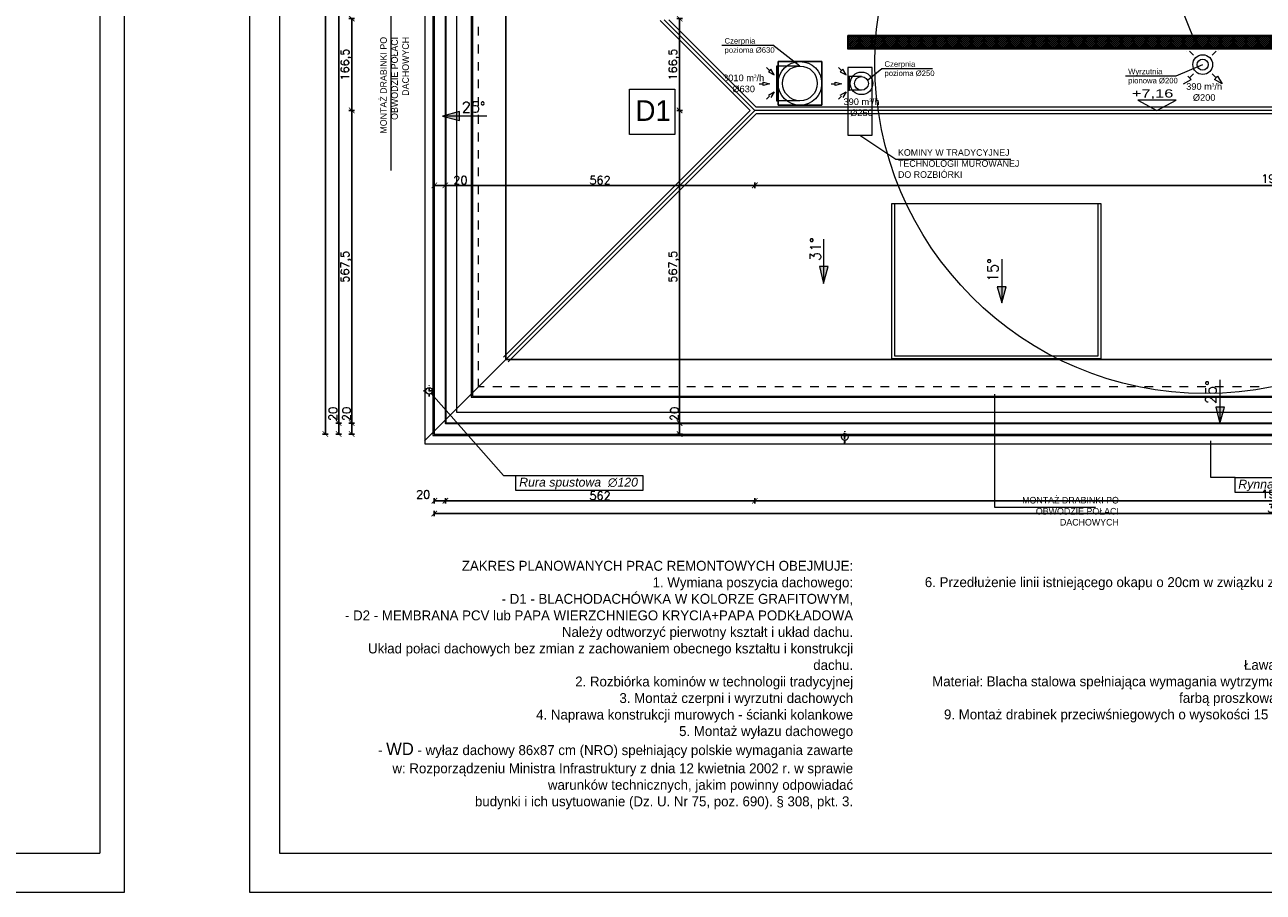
# Model space of a CAD drawing. Header units: millimetres. Extents: x -740 to 33545, y 5178 to 22494.
# Tile 99 of 256: x 12593 to 14840, y 5178 to 6753. Entities that reach past the tile are written whole.
import ezdxf
from ezdxf.lldxf.tags import DXFTag

# ---------------------------------------------------------------- set-up
doc = ezdxf.new("R2010")
doc.units = ezdxf.units.MM
doc.header["$MEASUREMENT"] = 0
for name, pattern in [('AUSGEZOGEN', [0]), ('CENTERX2', [101.6, 63.5, -12.7, 12.7, -12.7]), ('STRICHPUNKTX2', [2, 1, -0.5, 0, -0.5])]:
    doc.linetypes.add(name, pattern=pattern)
doc.layers.get('Defpoints').update_dxf_attribs({"color": 252})
doc.layers.add('_B___I__', color=252, linetype='AUSGEZOGEN')
doc.layers.add('_IS_EKO_Opis_Wentylacja', color=7, linetype='CENTERX2')
for name, color, linetype, lineweight in [('_IS_EKO_opis', 7, 'Continuous', 18), ('_IS_EKO_Wentylacja_Czerpnia', 72, 'Continuous', 20), ('_IS_EKO_Wentylacja_wyrzut', 16, 'Continuous', 20), ('A_l.przerywana', 252, 'ICAD_ISO03W100', 9), ('A_l.widokowa', 252, 'Continuous', 18), ('A_wymiarowanie', 252, 'Continuous', 9), ('k_wyburzenia widoczne', 252, 'PNEUMATIC2', 18), ('l. przerywana', 252, 'ICAD_ISO03W100', 9), ('l.przerywana', 252, 'ICAD_ISO03W100', 5), ('l.widokowa', 252, 'Continuous', 15), ('l.wypełnien', 252, 'Continuous', 5), ('linia opisowa', 252, 'Continuous', 9), ('Nowe_820-G Rysunki Obrazki_Nr_pióra__23', 252, 'Continuous', 15), ('wymiarowanie', 252, 'Continuous', 9)]:
    doc.layers.add(name, color=color, linetype=linetype, lineweight=lineweight)
doc.styles.add('Arial', font='arial.ttf')
doc.styles.add('Arial$001H0', font='SIMPLEX')
doc.styles.add('PROFILE', font='GOTHIC.TTF', dxfattribs={"width": 0.8})
doc.styles.add('styl1', font='arial.ttf', dxfattribs={"height": 15})
doc.styles.add('styl2', font='simplex.shx')
tags = doc.linetypes.add('ICAD_ISO03W100', pattern=[30, 12, -18]).pattern_tags.tags
tags[6:7] = [DXFTag(74, 4), DXFTag(75, 0), DXFTag(340, '0'), DXFTag(46, 1.0), DXFTag(50, 0.0), DXFTag(44, 0.0), DXFTag(45, 0.0)]
tags[4:5] = [DXFTag(74, 4), DXFTag(75, 0), DXFTag(340, '0'), DXFTag(46, 1.0), DXFTag(50, 0.0), DXFTag(44, 0.0), DXFTag(45, 0.0)]
doc.linetypes.add('PNEUMATIC2', pattern='A,0.5,-0.25,["//",Standard,S=0.2,R=0,X=-0.1,Y=-0.1],-0.25', length=1)
doc.dimstyles.new('Kopia I_1.100', dxfattribs={"dimtxt": 15, "dimasz": 10, "dimexe": 5, "dimexo": 1, "dimgap": 1.5, "dimtad": 1, "dimdec": 1, "dimrnd": 0.5, "dimtxsty": 'styl2', "dimblk": 'ARCHTICK', "dimcen": 5, "dimadec": 0, "dimazin": 0, "dimtfac": 1, "dimtdec": 1, "dimtmove": 0, "dimatfit": 3, "dimldrblk": 'ARCHTICK', "dimfxl": 0, "dimarcsym": 0})

# ---------------------------------------------------------------- blocks, each defined once
blk = doc.blocks.new('_ArchTick')
at = {"color": 0, "linetype": 'ByBlock', "const_width": 0.15}
blk.add_lwpolyline([(-0.5, -0.5), (0.5, 0.5)], dxfattribs=at)
blk = doc.blocks.new('*D1781')
at = {"layer": 'Defpoints', "color": 0}
for p in [(13336, 6497.7), (13356, 6497.7), (13356, 6461.2)]:
    blk.add_point(p, dxfattribs=at)
at = {"layer": 'wymiarowanie', "color": 0, "lineweight": -2}
for p, q in [((13336, 6471.2), (13336, 6456.2)), ((13336, 6461.2), (13356, 6461.2)), ((13356, 6471.2), (13356, 6456.2)), ((13356, 6461.2), (13395.7, 6461.2))]:
    blk.add_line(p, q, dxfattribs=at)
at = {"layer": 'wymiarowanie', "color": 0, "lineweight": -2, "xscale": 10, "yscale": 10, "zscale": 10, "rotation": 180}
blk.add_blockref('_ArchTick', (13336, 6461.2), dxfattribs=at)
at = {"layer": 'wymiarowanie', "color": 0, "lineweight": -2, "xscale": 10, "yscale": 10, "zscale": 10}
blk.add_blockref('_ArchTick', (13356, 6461.2), dxfattribs=at)
at = {"layer": 'wymiarowanie', "color": 0, "insert": (13383.3, 6470.6), "char_height": 15, "attachment_point": 5, "style": 'styl2'}
blk.add_mtext('20', dxfattribs=at)
blk = doc.blocks.new('*D1782')
at = {"layer": 'Defpoints', "color": 0}
for p in [(13917.8, 6597.2), (13356, 6497.7), (13917.8, 6461.2)]:
    blk.add_point(p, dxfattribs=at)
at = {"layer": 'wymiarowanie', "color": 0, "lineweight": -2}
for p, q in [((13356, 6466.2), (13356, 6456.2)), ((13356, 6461.2), (13917.8, 6461.2)), ((13917.8, 6466.2), (13917.8, 6456.2))]:
    blk.add_line(p, q, dxfattribs=at)
at = {"layer": 'wymiarowanie', "color": 0, "lineweight": -2, "xscale": 10, "yscale": 10, "zscale": 10, "rotation": 180}
blk.add_blockref('_ArchTick', (13356, 6461.2), dxfattribs=at)
at = {"layer": 'wymiarowanie', "color": 0, "lineweight": -2, "xscale": 10, "yscale": 10, "zscale": 10}
blk.add_blockref('_ArchTick', (13917.8, 6461.2), dxfattribs=at)
at = {"layer": 'wymiarowanie', "color": 0, "insert": (13636.9, 6470.6), "char_height": 15, "attachment_point": 5, "style": 'styl2'}
blk.add_mtext('562', dxfattribs=at)
blk = doc.blocks.new('*D1783')
at = {"layer": 'Defpoints', "color": 0}
for p in [(13917.8, 6597.2), (15827.5, 6597.2), (15827.5, 6461.2)]:
    blk.add_point(p, dxfattribs=at)
at = {"layer": 'wymiarowanie', "color": 0, "lineweight": -2}
for p, q in [((13917.8, 6466.2), (13917.8, 6456.2)), ((13917.8, 6461.2), (15827.5, 6461.2)), ((15827.5, 6466.2), (15827.5, 6456.2))]:
    blk.add_line(p, q, dxfattribs=at)
at = {"layer": 'wymiarowanie', "color": 0, "lineweight": -2, "xscale": 10, "yscale": 10, "zscale": 10, "rotation": 180}
blk.add_blockref('_ArchTick', (13917.8, 6461.2), dxfattribs=at)
at = {"layer": 'wymiarowanie', "color": 0, "lineweight": -2, "xscale": 10, "yscale": 10, "zscale": 10}
blk.add_blockref('_ArchTick', (15827.5, 6461.2), dxfattribs=at)
at = {"layer": 'wymiarowanie', "color": 0, "insert": (14872.6, 6471.3), "char_height": 15, "attachment_point": 5, "style": 'styl2'}
blk.add_mtext('1909,5', dxfattribs=at)
blk = doc.blocks.new('*D1788')
at = {"layer": 'Defpoints', "color": 0}
for p in [(13755.5, 6763.9), (13781.2, 6597.2), (13917.8, 6597.2)]:
    blk.add_point(p, dxfattribs=at)
at = {"layer": 'wymiarowanie', "color": 0, "lineweight": -2}
for p, q in [((13776.2, 6763.9), (13786.2, 6763.9)), ((13781.2, 6763.9), (13781.2, 6597.2)), ((13786.2, 6597.2), (13776.2, 6597.2))]:
    blk.add_line(p, q, dxfattribs=at)
at = {"layer": 'wymiarowanie', "color": 0, "lineweight": -2, "xscale": 10, "yscale": 10, "zscale": 10}
for p, rotation in [((13781.2, 6763.9), 90), ((13781.2, 6597.2), 270)]:
    blk.add_blockref('_ArchTick', p, dxfattribs=dict(at, rotation=rotation))
at = {"layer": 'wymiarowanie', "color": 0, "insert": (13771.2, 6680.5), "char_height": 15, "attachment_point": 5, "rotation": 90, "style": 'styl2'}
blk.add_mtext('166,5', dxfattribs=at)
blk = doc.blocks.new('*D1789')
at = {"layer": 'Defpoints', "color": 0}
for p in [(13917.8, 6597.2), (13781.2, 6029.8), (13808.4, 6029.8)]:
    blk.add_point(p, dxfattribs=at)
at = {"layer": 'wymiarowanie', "color": 0, "lineweight": -2}
for p, q in [((13786.2, 6597.2), (13776.2, 6597.2)), ((13781.2, 6597.2), (13781.2, 6029.8)), ((13786.2, 6029.8), (13776.2, 6029.8))]:
    blk.add_line(p, q, dxfattribs=at)
at = {"layer": 'wymiarowanie', "color": 0, "lineweight": -2, "xscale": 10, "yscale": 10, "zscale": 10}
for p, rotation in [((13781.2, 6597.2), 90), ((13781.2, 6029.8), 270)]:
    blk.add_blockref('_ArchTick', p, dxfattribs=dict(at, rotation=rotation))
at = {"layer": 'wymiarowanie', "color": 0, "insert": (13771.2, 6313.5), "char_height": 15, "attachment_point": 5, "rotation": 90, "style": 'styl2'}
blk.add_mtext('567,5', dxfattribs=at)
blk = doc.blocks.new('*D1790')
at = {"layer": 'Defpoints', "color": 0}
for p in [(13808.4, 6029.8), (13781.2, 6009.8), (13809.8, 6009.8)]:
    blk.add_point(p, dxfattribs=at)
at = {"layer": 'wymiarowanie', "color": 0, "lineweight": -2}
for p, q in [((13786.2, 6029.8), (13776.2, 6029.8)), ((13781.2, 6029.8), (13781.2, 6009.8)), ((13786.2, 6009.8), (13776.2, 6009.8))]:
    blk.add_line(p, q, dxfattribs=at)
at = {"layer": 'wymiarowanie', "color": 0, "lineweight": -2, "xscale": 10, "yscale": 10, "zscale": 10}
for p, rotation in [((13781.2, 6029.8), 90), ((13781.2, 6009.8), 270)]:
    blk.add_blockref('_ArchTick', p, dxfattribs=dict(at, rotation=rotation))
at = {"layer": 'wymiarowanie', "color": 0, "insert": (13771.8, 6046.3), "char_height": 15, "attachment_point": 5, "rotation": 90, "style": 'styl2'}
blk.add_mtext('20', dxfattribs=at)
blk = doc.blocks.new('*D1819')
at = {"layer": 'Defpoints', "color": 0}
for p in [(13336, 6143.1), (13356, 6143.1), (13356, 5888.7)]:
    blk.add_point(p, dxfattribs=at)
at = {"layer": 'wymiarowanie', "color": 0, "lineweight": -2}
for p, q in [((13336, 5893.7), (13336, 5883.7)), ((13356, 5893.7), (13356, 5883.7)), ((13336, 5888.7), (13356, 5888.7))]:
    blk.add_line(p, q, dxfattribs=at)
at = {"layer": 'wymiarowanie', "color": 0, "lineweight": -2, "xscale": 10, "yscale": 10, "zscale": 10, "rotation": 180}
blk.add_blockref('_ArchTick', (13336, 5888.7), dxfattribs=at)
at = {"layer": 'wymiarowanie', "color": 0, "lineweight": -2, "xscale": 10, "yscale": 10, "zscale": 10}
blk.add_blockref('_ArchTick', (13356, 5888.7), dxfattribs=at)
at = {"layer": 'wymiarowanie', "color": 0, "insert": (13315.8, 5900.2), "char_height": 15, "attachment_point": 5, "style": 'styl2'}
blk.add_mtext('20', dxfattribs=at)
blk = doc.blocks.new('*D1820')
at = {"layer": 'Defpoints', "color": 0}
for p in [(13917.8, 6634.2), (13356, 6143.1), (13917.8, 5888.7)]:
    blk.add_point(p, dxfattribs=at)
at = {"layer": 'wymiarowanie', "color": 0, "lineweight": -2}
for p, q in [((13356, 5893.7), (13356, 5883.7)), ((13917.8, 5893.7), (13917.8, 5883.7)), ((13356, 5888.7), (13917.8, 5888.7))]:
    blk.add_line(p, q, dxfattribs=at)
at = {"layer": 'wymiarowanie', "color": 0, "lineweight": -2, "xscale": 10, "yscale": 10, "zscale": 10, "rotation": 180}
blk.add_blockref('_ArchTick', (13356, 5888.7), dxfattribs=at)
at = {"layer": 'wymiarowanie', "color": 0, "lineweight": -2, "xscale": 10, "yscale": 10, "zscale": 10}
blk.add_blockref('_ArchTick', (13917.8, 5888.7), dxfattribs=at)
at = {"layer": 'wymiarowanie', "color": 0, "insert": (13636.9, 5898), "char_height": 15, "attachment_point": 5, "style": 'styl2'}
blk.add_mtext('562', dxfattribs=at)
blk = doc.blocks.new('*D1822')
at = {"layer": 'Defpoints', "color": 0}
for p in [(13336, 5893.7), (16411.2, 5893.7), (16411.2, 5865.6)]:
    blk.add_point(p, dxfattribs=at)
at = {"layer": 'wymiarowanie', "color": 0, "lineweight": -2}
for p, q in [((13336, 5870.6), (13336, 5860.6)), ((16411.2, 5870.6), (16411.2, 5860.6)), ((13336, 5865.6), (16411.2, 5865.6))]:
    blk.add_line(p, q, dxfattribs=at)
at = {"layer": 'wymiarowanie', "color": 0, "lineweight": -2, "xscale": 10, "yscale": 10, "zscale": 10, "rotation": 180}
blk.add_blockref('_ArchTick', (13336, 5865.6), dxfattribs=at)
at = {"layer": 'wymiarowanie', "color": 0, "lineweight": -2, "xscale": 10, "yscale": 10, "zscale": 10}
blk.add_blockref('_ArchTick', (16411.2, 5865.6), dxfattribs=at)
at = {"layer": 'wymiarowanie', "color": 0, "insert": (14873.6, 5874.9), "char_height": 15, "attachment_point": 5, "style": 'styl2'}
blk.add_mtext('3075', dxfattribs=at)
blk = doc.blocks.new('*D1826')
at = {"layer": 'Defpoints', "color": 0}
for p in [(13160.3, 6763.9), (13186.1, 6597.2), (13917.8, 6597.2)]:
    blk.add_point(p, dxfattribs=at)
at = {"layer": 'wymiarowanie', "color": 0, "lineweight": -2}
for p, q in [((13181.1, 6763.9), (13191.1, 6763.9)), ((13186.1, 6763.9), (13186.1, 6597.2)), ((13191.1, 6597.2), (13181.1, 6597.2))]:
    blk.add_line(p, q, dxfattribs=at)
at = {"layer": 'wymiarowanie', "color": 0, "lineweight": -2, "xscale": 10, "yscale": 10, "zscale": 10}
for p, rotation in [((13186.1, 6763.9), 90), ((13186.1, 6597.2), 270)]:
    blk.add_blockref('_ArchTick', p, dxfattribs=dict(at, rotation=rotation))
at = {"layer": 'wymiarowanie', "color": 0, "insert": (13176, 6680.5), "char_height": 15, "attachment_point": 5, "rotation": 90, "style": 'styl2'}
blk.add_mtext('166,5', dxfattribs=at)
blk = doc.blocks.new('*D1827')
at = {"layer": 'Defpoints', "color": 0}
for p in [(13917.8, 6597.2), (13186.1, 6029.8), (13213.2, 6029.8)]:
    blk.add_point(p, dxfattribs=at)
at = {"layer": 'wymiarowanie', "color": 0, "lineweight": -2}
for p, q in [((13191.1, 6597.2), (13181.1, 6597.2)), ((13186.1, 6597.2), (13186.1, 6029.8)), ((13191.1, 6029.8), (13181.1, 6029.8))]:
    blk.add_line(p, q, dxfattribs=at)
at = {"layer": 'wymiarowanie', "color": 0, "lineweight": -2, "xscale": 10, "yscale": 10, "zscale": 10}
for p, rotation in [((13186.1, 6597.2), 90), ((13186.1, 6029.8), 270)]:
    blk.add_blockref('_ArchTick', p, dxfattribs=dict(at, rotation=rotation))
at = {"layer": 'wymiarowanie', "color": 0, "insert": (13176, 6313.5), "char_height": 15, "attachment_point": 5, "rotation": 90, "style": 'styl2'}
blk.add_mtext('567,5', dxfattribs=at)
blk = doc.blocks.new('*D1828')
at = {"layer": 'Defpoints', "color": 0}
for p in [(13213.2, 6029.8), (13186.1, 6009.8), (13214.7, 6009.8)]:
    blk.add_point(p, dxfattribs=at)
at = {"layer": 'wymiarowanie', "color": 0, "lineweight": -2}
for p, q in [((13191.1, 6029.8), (13181.1, 6029.8)), ((13186.1, 6029.8), (13186.1, 6009.8)), ((13191.1, 6009.8), (13181.1, 6009.8))]:
    blk.add_line(p, q, dxfattribs=at)
at = {"layer": 'wymiarowanie', "color": 0, "lineweight": -2, "xscale": 10, "yscale": 10, "zscale": 10}
for p, rotation in [((13186.1, 6029.8), 90), ((13186.1, 6009.8), 270)]:
    blk.add_blockref('_ArchTick', p, dxfattribs=dict(at, rotation=rotation))
at = {"layer": 'wymiarowanie', "color": 0, "insert": (13176.7, 6046.3), "char_height": 15, "attachment_point": 5, "rotation": 90, "style": 'styl2'}
blk.add_mtext('20', dxfattribs=at)
blk = doc.blocks.new('*D1829')
at = {"layer": 'Defpoints', "color": 0}
for p in [(13162.5, 6029.8), (13186.1, 6029.8), (13186.1, 6009.8)]:
    blk.add_point(p, dxfattribs=at)
at = {"layer": 'wymiarowanie', "color": 0, "lineweight": -2}
for p, q in [((13167.5, 6029.8), (13157.5, 6029.8)), ((13162.5, 6009.8), (13162.5, 6029.8)), ((13167.5, 6009.8), (13157.5, 6009.8))]:
    blk.add_line(p, q, dxfattribs=at)
at = {"layer": 'wymiarowanie', "color": 0, "lineweight": -2, "xscale": 10, "yscale": 10, "zscale": 10}
for p, rotation in [((13162.5, 6029.8), 90), ((13162.5, 6009.8), 270)]:
    blk.add_blockref('_ArchTick', p, dxfattribs=dict(at, rotation=rotation))
at = {"layer": 'wymiarowanie', "color": 0, "insert": (13152.1, 6046.5), "char_height": 15, "attachment_point": 5, "rotation": 90, "style": 'styl2'}
blk.add_mtext('20', dxfattribs=at)
blk = doc.blocks.new('*D1830')
at = {"layer": 'Defpoints', "color": 0}
for p in [(13162.5, 7698.9), (13193.9, 7698.9), (13186.1, 6029.8)]:
    blk.add_point(p, dxfattribs=at)
at = {"layer": 'wymiarowanie', "color": 0, "lineweight": -2}
for p, q in [((13167.5, 7698.9), (13157.5, 7698.9)), ((13162.5, 6029.8), (13162.5, 7698.9)), ((13167.5, 6029.8), (13157.5, 6029.8))]:
    blk.add_line(p, q, dxfattribs=at)
at = {"layer": 'wymiarowanie', "color": 0, "lineweight": -2, "xscale": 10, "yscale": 10, "zscale": 10}
for p, rotation in [((13162.5, 7698.9), 90), ((13162.5, 6029.8), 270)]:
    blk.add_blockref('_ArchTick', p, dxfattribs=dict(at, rotation=rotation))
at = {"layer": 'wymiarowanie', "color": 0, "insert": (13153.1, 6864.4), "char_height": 15, "attachment_point": 5, "rotation": 90, "style": 'styl2'}
blk.add_mtext('1669', dxfattribs=at)
blk = doc.blocks.new('*D1832')
at = {"layer": 'Defpoints', "color": 0}
for p in [(13167.5, 7718.9), (13138.3, 6009.8), (13167.5, 6009.8)]:
    blk.add_point(p, dxfattribs=at)
at = {"layer": 'wymiarowanie', "color": 0, "lineweight": -2}
for p, q in [((13143.3, 7718.9), (13133.3, 7718.9)), ((13138.3, 7718.9), (13138.3, 6009.8)), ((13143.3, 6009.8), (13133.3, 6009.8))]:
    blk.add_line(p, q, dxfattribs=at)
at = {"layer": 'wymiarowanie', "color": 0, "lineweight": -2, "xscale": 10, "yscale": 10, "zscale": 10}
for p, rotation in [((13138.3, 7718.9), 90), ((13138.3, 6009.8), 270)]:
    blk.add_blockref('_ArchTick', p, dxfattribs=dict(at, rotation=rotation))
at = {"layer": 'wymiarowanie', "color": 0, "insert": (13128.9, 6864.4), "char_height": 15, "attachment_point": 5, "rotation": 90, "style": 'styl2'}
blk.add_mtext('1709', dxfattribs=at)
blk = doc.blocks.new('*D1850')
at = {"layer": 'Defpoints', "color": 0}
for p in [(13917.8, 6634.2), (15827.5, 6634.2), (15827.5, 5888.7)]:
    blk.add_point(p, dxfattribs=at)
at = {"layer": 'wymiarowanie', "color": 0, "lineweight": -2}
for p, q in [((13917.8, 5893.7), (13917.8, 5883.7)), ((15827.5, 5893.7), (15827.5, 5883.7)), ((13917.8, 5888.7), (15827.5, 5888.7))]:
    blk.add_line(p, q, dxfattribs=at)
at = {"layer": 'wymiarowanie', "color": 0, "lineweight": -2, "xscale": 10, "yscale": 10, "zscale": 10, "rotation": 180}
blk.add_blockref('_ArchTick', (13917.8, 5888.7), dxfattribs=at)
at = {"layer": 'wymiarowanie', "color": 0, "lineweight": -2, "xscale": 10, "yscale": 10, "zscale": 10}
blk.add_blockref('_ArchTick', (15827.5, 5888.7), dxfattribs=at)
at = {"layer": 'wymiarowanie', "color": 0, "insert": (14872.6, 5898.7), "char_height": 15, "attachment_point": 5, "style": 'styl2'}
blk.add_mtext('1909,5', dxfattribs=at)

msp = doc.modelspace()

# ---------------------------------------------------------------- hatches: boundary and pattern name
at = {"layer": 'l.widokowa'}
for points in [[(13351.11, 6586.69), (13381.54, 6579.08), (13381.54, 6595.14)], [(14042.55, 6283.23), (14051, 6313.66), (14034.94, 6313.66)], [(14366.29, 6247.73), (14373.9, 6277.31), (14357.84, 6277.31)], [(14761.89, 6028.8), (14770.34, 6058.38), (14754.28, 6058.38)]]:
    msp.add_hatch(color=256, dxfattribs=at).paths.add_polyline_path(points)
at = {"layer": 'l.wypełnien'}
h = msp.add_hatch(dxfattribs=at)
h.set_pattern_fill('ANSI37', color=256, scale=20, style=0)
h.set_pattern_definition([(45, (-133.7189, 32.6354), (-1.76776695, 1.76776695), []), (135, (-133.7189, 32.6354), (-1.76776695, -1.76776695), [])])
h.paths.add_polyline_path([(14088.51, 6731.44), (15900.33, 6731.44), (15900.33, 6710.44), (14088.51, 6710.44)])

# ---------------------------------------------------------------- linework, layer by layer
for p, q in [((13960.16, 6685.85), (14039.16, 6685.85)), ((13960.16, 6685.85), (13960.16, 6606.85)), ((14039.16, 6606.85), (14039.16, 6685.85)), ((14039.16, 6606.85), (13960.16, 6606.85))]:
    msp.add_line(p, q)
at = {"layer": '_B___I__', "linetype": 'STRICHPUNKTX2', "ltscale": 5}
for p, q in [((13326.59, 6077.71), (13326.59, 6098.71)), ((13316.09, 6088.21), (13337.09, 6088.21)), ((14080.9, 5993.98), (14080.9, 6014.98))]:
    msp.add_line(p, q, dxfattribs=at)
at = {"layer": '_B___I__', "color": 252, "linetype": 'STRICHPUNKTX2', "ltscale": 5}
msp.add_line((14080.75, 5991.31), (14080.75, 6012.31), dxfattribs=at)
at = {"layer": '_IS_EKO_opis', "ltscale": 10}
for p in [(13857.97, 6715.71), (13999.66, 6677.85)]:
    msp.add_line(p, (13950.12, 6715.71), dxfattribs=at)
at = {"layer": '_IS_EKO_Wentylacja_Czerpnia', "ltscale": 10}
for p, q in [((13999.66, 6677.85), (13959.16, 6677.85)), ((13999.66, 6614.85), (13959.16, 6614.85))]:
    msp.add_line(p, q, dxfattribs=at)
at = {"layer": '_IS_EKO_Wentylacja_Czerpnia'}
for p, q in [((13939.18, 6675.01), (13944.5, 6669.68)), ((13946.68, 6671.86), (13942.32, 6667.5)), ((13942.32, 6667.5), (13952.65, 6661.54)), ((13942.32, 6667.5), (13952.65, 6661.54)), ((13952.65, 6661.54), (13946.68, 6671.86)), ((13952.65, 6661.54), (13946.68, 6671.86)), ((13952.65, 6661.54), (13946.68, 6671.86)), ((13925.51, 6645.68), (13933.05, 6645.68)), ((13933.05, 6648.76), (13944.56, 6645.68)), ((13933.05, 6642.59), (13933.05, 6648.76)), ((13933.05, 6642.59), (13933.05, 6648.76)), ((13933.05, 6642.59), (13933.05, 6648.76)), ((13933.05, 6648.76), (13944.56, 6645.68)), ((13944.56, 6645.68), (13933.05, 6642.59)), ((13944.56, 6645.68), (13933.05, 6642.59)), ((13944.56, 6645.68), (13933.05, 6642.59)), ((14056.11, 6645.68), (14063.65, 6645.68)), ((13939.18, 6617.68), (13944.5, 6623)), ((13942.32, 6625.19), (13952.65, 6631.15)), ((13952.65, 6631.15), (13946.68, 6620.82)), ((13952.65, 6631.15), (13946.68, 6620.82))]:
    msp.add_line(p, q, dxfattribs=at)
at = {"layer": '_IS_EKO_Wentylacja_Czerpnia', "ltscale": 10}
msp.add_lwpolyline([(13959.16, 6614.85), (13959.16, 6677.85), (13957, 6677.85), (13957, 6614.85)], close=True, dxfattribs=at)
at = {"layer": '_IS_EKO_Wentylacja_Czerpnia', "const_width": 0.0148}
msp.add_lwpolyline([(13952.65, 6631.15), (13946.68, 6620.82), (13942.32, 6625.19)], close=True, dxfattribs=at)
at = {"layer": '_IS_EKO_Wentylacja_Czerpnia', "ltscale": 10}
for radius in [39.5, 31.5]:
    msp.add_circle((13999.66, 6646.35), radius, dxfattribs=at)
at = {"layer": '_IS_EKO_Wentylacja_wyrzut', "linetype": 'Continuous', "ltscale": 10}
msp.add_circle((14735.6, 6683.25), 600, dxfattribs=at)
at = {"layer": 'A_l.przerywana'}
for p, q in [((13917.79, 6597.17), (13753.29, 6761.66)), ((13466.07, 6145.45), (13917.79, 6597.17)), ((15827.46, 6597.17), (13917.79, 6597.17))]:
    msp.add_line(p, q, dxfattribs=at)
at = {"layer": 'A_l.przerywana', "lineweight": 35}
msp.add_lwpolyline([(13356.02, 7698.92), (13356.02, 6029.8), (16391.16, 6029.8), (16391.16, 7704.71), (15595.09, 7704.71), (15595.09, 7164.54), (14152.1, 7164.54), (14152.1, 7698.92)], close=True, dxfattribs=at)
at = {"layer": 'A_l.przerywana', "ltscale": 0.5}
msp.add_lwpolyline([(14171, 6151.72), (14541.2, 6151.72), (14541.2, 6427.77), (14171, 6427.77)], close=True, dxfattribs=at)
at = {"layer": 'A_l.widokowa'}
for p, q in [((14713.68, 6697.4), (14706.58, 6704.5)), ((14747.71, 6697.4), (14754.81, 6704.5)), ((14682.67, 6660.24), (14730.7, 6680.38)), ((14069.78, 6675.01), (14075.1, 6669.68)), ((14077.29, 6671.86), (14072.92, 6667.5)), ((14072.92, 6667.5), (14083.25, 6661.54)), ((14072.92, 6667.5), (14083.25, 6661.54)), ((14083.25, 6661.54), (14077.29, 6671.86)), ((14083.25, 6661.54), (14077.29, 6671.86)), ((14083.25, 6661.54), (14077.29, 6671.86)), ((14111.26, 6658.85), (14089.76, 6658.85)), ((14122.19, 6652.4), (14148.26, 6673.59)), ((14148.26, 6673.59), (14240.4, 6673.59)), ((14590.52, 6660.24), (14682.67, 6660.24)), ((14709.49, 6653.36), (14703.67, 6659.18)), ((14709.49, 6653.36), (14703.67, 6659.18)), ((14713.68, 6663.37), (14706.58, 6656.27)), ((14747.71, 6663.37), (14754.81, 6656.27)), ((14751.9, 6653.36), (14757.72, 6659.18)), ((14751.9, 6653.36), (14757.72, 6659.18)), ((14757.72, 6659.18), (14765.67, 6645.41)), ((14063.65, 6648.76), (14075.16, 6645.68)), ((14063.65, 6642.59), (14063.65, 6648.76)), ((14063.65, 6642.59), (14063.65, 6648.76)), ((14063.65, 6642.59), (14063.65, 6648.76)), ((14063.65, 6648.76), (14075.16, 6645.68)), ((14075.16, 6645.68), (14063.65, 6642.59)), ((14075.16, 6645.68), (14063.65, 6642.59)), ((14075.16, 6645.68), (14063.65, 6642.59)), ((14111.26, 6633.85), (14089.76, 6633.85)), ((14695.72, 6645.41), (14709.49, 6653.36)), ((14695.72, 6645.41), (14709.49, 6653.36)), ((14765.67, 6645.41), (14751.9, 6653.36)), ((14765.67, 6645.41), (14751.9, 6653.36)), ((14069.78, 6617.68), (14075.1, 6623)), ((14072.92, 6625.19), (14083.25, 6631.15)), ((14083.25, 6631.15), (14077.29, 6620.82)), ((14083.25, 6631.15), (14077.29, 6620.82))]:
    msp.add_line(p, q, dxfattribs=at)
for points in [[(13318.52, 7736.42), (13318.52, 5992.3), (16428.66, 5992.3), (16428.66, 7742.21), (15557.59, 7742.21), (15557.59, 7202.04), (14189.6, 7202.04), (14189.6, 7736.42)], [(13333.52, 7721.42), (13333.52, 6007.3), (16413.66, 6007.3), (16413.66, 7727.21), (15572.59, 7727.21), (15572.59, 7187.04), (14174.6, 7187.04), (14174.6, 7721.42)], [(13336.02, 7718.92), (13336.02, 6009.8), (16411.16, 6009.8), (16411.16, 7724.71), (15575.09, 7724.71), (15575.09, 7184.54), (14172.1, 7184.54), (14172.1, 7718.92)], [(13403.09, 7651.85), (13403.09, 6076.86), (16344.1, 6076.86), (16344.1, 7657.65), (15642.15, 7657.65), (15642.15, 7117.47), (14105.03, 7117.47), (14105.03, 7651.85)], [(13405.09, 7649.85), (13405.09, 6078.86), (16342.1, 6078.86), (16342.1, 7655.65), (15644.15, 7655.65), (15644.15, 7115.47), (14103.03, 7115.47), (14103.03, 7649.85)], [(14089.76, 6633.85), (14089.76, 6658.85), (14087.6, 6658.85), (14087.6, 6633.85)]]:
    msp.add_lwpolyline(points, close=True, dxfattribs=at)
for points, const_width in [([(14695.72, 6715.36), (14703.67, 6701.59), (14709.49, 6707.41)], 0.0198), ([(14765.67, 6715.36), (14757.72, 6701.59), (14751.9, 6707.41)], 0.0198), ([(14695.72, 6645.41), (14709.49, 6653.36), (14703.67, 6659.18)], 0.0198), ([(14765.67, 6645.41), (14751.9, 6653.36), (14757.72, 6659.18)], 0.0198), ([(14083.25, 6631.15), (14077.29, 6620.82), (14072.92, 6625.19)], 0.0148)]:
    msp.add_lwpolyline(points, close=True, dxfattribs=dict(at, const_width=const_width))
at = {"layer": 'A_l.widokowa', "ltscale": 0.5}
msp.add_lwpolyline([(14166, 6146.72), (14546.2, 6146.72), (14546.2, 6427.77), (14166, 6427.77)], close=True, dxfattribs=at)
at = {"layer": 'A_l.widokowa'}
for centre, radius in [((14730.7, 6680.38), 18), ((14730.7, 6680.38), 10), ((14111.26, 6646.35), 20.5), ((14111.26, 6646.35), 12.5)]:
    msp.add_circle(centre, radius, dxfattribs=at)
at = {"layer": 'A_wymiarowanie'}
for p, q in [((13256.87, 6864.36), (13256.88, 6488.26)), ((14695.61, 6773.37), (14721.7, 6708.44)), ((14108.48, 6552.03), (14173.95, 6508.55)), ((14173.95, 6508.55), (14382.61, 6508.55)), ((14353.62, 5876.73), (14353.62, 6082.47)), ((14535.78, 5876.73), (14353.62, 5876.73))]:
    msp.add_line(p, q, dxfattribs=at)
msp.add_lwpolyline([(13772.46, 6553.54), (13689.96, 6553.54), (13689.96, 6636.04), (13772.46, 6636.04), (13772.46, 6553.54)], dxfattribs=at)
at = {"layer": 'k_wyburzenia widoczne', "ltscale": 15}
for p, q in [((14130.46, 6675.44), (14086.51, 6675.44)), ((14086.51, 6675.44), (14086.51, 6552.03)), ((14130.46, 6552.03), (14130.46, 6675.44)), ((14086.51, 6552.03), (14130.46, 6552.03))]:
    msp.add_line(p, q, dxfattribs=at)
at = {"layer": 'l. przerywana', "ltscale": 0.2}
for centre in [(13326.59, 6088.21), (14080.9, 6004.48)]:
    msp.add_circle(centre, 6, dxfattribs=at)
at = {"layer": 'l.przerywana'}
msp.add_lwpolyline([(14413.02, 7678.92), (13376.02, 7678.92), (13376.02, 6049.8), (16371.16, 6049.8), (16371.16, 7684.71), (15615.09, 7684.71), (15615.09, 7144.54), (14413.02, 7144.54), (14413.02, 7678.92), (13376.02, 7678.92)], dxfattribs=at)
at = {"layer": 'l.widokowa', "linetype": 'Continuous', "lineweight": 9}
for p, q in [((13466.07, 7592.57), (13466.07, 6145.45)), ((13466.07, 6145.45), (13466.07, 7592.57)), ((13416.2, 6732.92), (13416.2, 6748.98)), ((13909.3, 6597.17), (13745.86, 6760.61)), ((13920.27, 6603.17), (13761.78, 6761.66)), ((13416.2, 6700.8), (13416.2, 6716.86)), ((13416.2, 6669.52), (13416.2, 6684.74)), ((13416.2, 6637.4), (13416.2, 6653.46)), ((13416.2, 6605.28), (13416.2, 6621.34)), ((13431.41, 6586.69), (13351.11, 6586.69)), ((13416.2, 6573.16), (13416.2, 6589.22)), ((13461.83, 6149.69), (13909.3, 6597.17)), ((13470.31, 6141.2), (13920.27, 6591.17)), ((15018.01, 6603.17), (13920.27, 6603.17)), ((15018.01, 6591.17), (13920.27, 6591.17)), ((13416.2, 6541.04), (13416.2, 6557.1)), ((13416.2, 6509.76), (13416.2, 6524.98)), ((13416.2, 6477.64), (13416.2, 6493.7)), ((13416.2, 6445.52), (13416.2, 6461.58)), ((13416.2, 6413.4), (13416.2, 6429.46)), ((13416.2, 6381.28), (13416.2, 6397.34)), ((13416.2, 6350.01), (13416.2, 6365.22)), ((14042.55, 6363.53), (14042.55, 6283.23)), ((13416.2, 6317.89), (13416.2, 6333.95)), ((14366.29, 6327.18), (14366.29, 6247.73)), ((13416.2, 6285.76), (13416.2, 6301.83)), ((13416.2, 6253.64), (13416.2, 6269.7)), ((13416.2, 6221.52), (13416.2, 6237.58)), ((13416.2, 6190.25), (13416.2, 6205.46)), ((13416.2, 6158.13), (13416.2, 6174.19)), ((13353.65, 6033.02), (13466.07, 6145.45)), ((13416.2, 6126.01), (13416.2, 6142.07)), ((13466.07, 6145.45), (16278.33, 6145.45)), ((16278.33, 6145.45), (13466.07, 6145.45)), ((13416.2, 6095.58), (13416.2, 6109.95)), ((13426.34, 6095.58), (13416.2, 6095.58)), ((13458.46, 6095.58), (13442.4, 6095.58)), ((13490.58, 6095.58), (13474.52, 6095.58)), ((13522.7, 6095.58), (13506.64, 6095.58)), ((13554.82, 6095.58), (13538.76, 6095.58)), ((13586.1, 6095.58), (13570.04, 6095.58)), ((13618.22, 6095.58), (13602.16, 6095.58)), ((13650.34, 6095.58), (13634.28, 6095.58)), ((13682.46, 6095.58), (13666.4, 6095.58)), ((13714.58, 6095.58), (13698.52, 6095.58)), ((13745.86, 6095.58), (13729.8, 6095.58)), ((13777.98, 6095.58), (13761.92, 6095.58)), ((13810.1, 6095.58), (13794.04, 6095.58)), ((13842.22, 6095.58), (13826.16, 6095.58)), ((13874.34, 6095.58), (13858.28, 6095.58)), ((13905.62, 6095.58), (13889.55, 6095.58)), ((13937.74, 6095.58), (13921.68, 6095.58)), ((13969.86, 6095.58), (13953.8, 6095.58)), ((14001.98, 6095.58), (13985.92, 6095.58)), ((14034.1, 6095.58), (14018.04, 6095.58)), ((14065.37, 6095.58), (14049.31, 6095.58)), ((14097.49, 6095.58), (14081.43, 6095.58)), ((14129.62, 6095.58), (14113.55, 6095.58)), ((14161.74, 6095.58), (14145.68, 6095.58)), ((14193.86, 6095.58), (14177.8, 6095.58)), ((14225.13, 6095.58), (14209.07, 6095.58)), ((14257.25, 6095.58), (14241.19, 6095.58)), ((14289.37, 6095.58), (14273.31, 6095.58)), ((14321.49, 6095.58), (14305.43, 6095.58)), ((14353.62, 6095.58), (14337.55, 6095.58)), ((14384.89, 6095.58), (14368.83, 6095.58)), ((14417.01, 6095.58), (14400.95, 6095.58)), ((14449.13, 6095.58), (14433.07, 6095.58)), ((14481.25, 6095.58), (14465.19, 6095.58)), ((14513.37, 6095.58), (14497.31, 6095.58)), ((14544.65, 6095.58), (14528.59, 6095.58)), ((14576.77, 6095.58), (14560.71, 6095.58)), ((14608.89, 6095.58), (14592.83, 6095.58)), ((14641.01, 6095.58), (14624.95, 6095.58)), ((14673.13, 6095.58), (14657.07, 6095.58)), ((14704.41, 6095.58), (14688.35, 6095.58)), ((14736.53, 6095.58), (14720.47, 6095.58)), ((14768.65, 6095.58), (14752.59, 6095.58)), ((14761.89, 6108.26), (14761.89, 6028.8)), ((14800.77, 6095.58), (14784.71, 6095.58)), ((14832.89, 6095.58), (14816.83, 6095.58)), ((13353.65, 6033.02), (13318.09, 5997.47))]:
    msp.add_line(p, q, dxfattribs=at)
at = {"layer": 'l.widokowa'}
for points in [[(14086.51, 6733.44), (15902.33, 6733.44), (15902.33, 6708.44), (14086.51, 6708.44)], [(14088.51, 6731.44), (15900.33, 6731.44), (15900.33, 6710.44), (14088.51, 6710.44)]]:
    msp.add_lwpolyline(points, close=True, dxfattribs=at)
at = {"layer": 'l.widokowa', "linetype": 'Continuous', "lineweight": 9}
for points in [[(13351.11, 6586.69), (13381.54, 6579.08), (13381.54, 6595.14)], [(14042.55, 6283.23), (14051, 6313.66), (14034.94, 6313.66)], [(14366.29, 6247.73), (14373.9, 6277.31), (14357.84, 6277.31)], [(14761.89, 6028.8), (14770.34, 6058.38), (14754.28, 6058.38)]]:
    msp.add_lwpolyline(points, close=True, dxfattribs=at)
at = {"layer": 'Nowe_820-G Rysunki Obrazki_Nr_pióra__23', "linetype": 'Continuous', "lineweight": 15}
for points in [[(12728.99, 8119.48), (12728.99, 5249.28)], [(13055.23, 8119.48), (13055.23, 5249.28)], [(8628.59, 5249.28), (12728.99, 5249.28)], [(13055.23, 5249.28), (17155.64, 5249.28)]]:
    msp.add_lwpolyline(points, dxfattribs=at)
at = {"layer": 'wymiarowanie', "ltscale": 10}
msp.add_line((14682.67, 6660.24), (14730.7, 6680.38), dxfattribs=at)
at = {"layer": 'wymiarowanie'}
for p, q in [((13461.74, 5934.76), (13330.08, 6083.33)), ((14745.23, 5931.19), (14745.23, 5997.47)), ((13461.74, 5934.76), (13484.22, 5934.76)), ((14789.48, 5931.19), (14745.23, 5931.19))]:
    msp.add_line(p, q, dxfattribs=at)
for points in [[(8573.71, 8148.27), (8573.71, 5178.27), (12773.71, 5178.27), (12773.71, 8148.27), (8573.71, 8148.27)], [(13000.35, 8148.27), (13000.35, 5178.27), (17200.35, 5178.27), (17200.35, 8148.27), (13000.35, 8148.27)], [(15730.59, 6733.44), (14086.51, 6733.44)], [(15730.59, 6708.44), (14086.51, 6708.44)]]:
    msp.add_lwpolyline(points, dxfattribs=at)
at = {"layer": 'wymiarowanie', "linetype": 'ByBlock'}
msp.add_lwpolyline([(14647.59, 6597.17), (14682.19, 6615.78), (14612.99, 6615.78)], close=True, dxfattribs=at)
at = {"layer": 'wymiarowanie'}
for points in [[(13484.22, 5934.76), (13714.3, 5934.76), (13714.3, 5907.38), (13484.22, 5907.38)], [(14789.48, 5931.19), (15019.57, 5931.19), (15019.57, 5903.82), (14789.48, 5903.82)]]:
    msp.add_lwpolyline(points, close=True, dxfattribs=at)

# ---------------------------------------------------------------- texts
at = {"layer": '_IS_EKO_Opis_Wentylacja', "insert": (13862.78, 6728.49), "char_height": 10, "width": 108.1234, "attachment_point": 1, "style": 'Arial'}
msp.add_mtext('Czerpnia pozioma %%C630', dxfattribs=at)
at = {"layer": '_IS_EKO_Wentylacja_Czerpnia', "insert": (13897.48, 6646.08), "char_height": 12, "attachment_point": 5, "style": 'Arial'}
msp.add_mtext('3010 m{\\H0.5x;\\A2;3}/h\\P%%C630', dxfattribs=at)
at = {"layer": 'A_l.widokowa', "char_height": 10, "width": 108.1234, "attachment_point": 1, "style": 'Arial'}
for s, insert in [('Czerpnia pozioma %%C250', (14153.07, 6686.37)), ('Wyrzutnia pionowa %%c200\\P', (14595.33, 6673.02))]:
    msp.add_mtext(s, dxfattribs=dict(at, insert=insert))
at = {"layer": 'A_l.widokowa', "char_height": 12, "attachment_point": 5, "style": 'Arial'}
for s, insert in [('390 m{\\A2;\\H0.5x;3}/h\\P%%C200', (14733.28, 6630.44)), ('390 m{\\A2;\\H0.5x;3}/h\\P%%C250', (14111.3, 6602.79))]:
    msp.add_mtext(s, dxfattribs=dict(at, insert=insert))
at = {"layer": 'A_wymiarowanie', "insert": (13237.78, 6730.74), "char_height": 12, "width": 223.2778, "attachment_point": 3, "rotation": 90, "style": 'styl1'}
msp.add_mtext('{\\fCentury Gothic|b0|i0|c238|p34;MONTAŻ DRABINKI PO }{\\fCentury Gothic|b0|i0|c238|p34;OBWODZIE POŁACI }{\\fCentury Gothic|b0|i0|c238|p34;DACHOWYCH}', dxfattribs=at)
at = {"layer": 'A_wymiarowanie', "style": 'styl1'}
for s, insert, char_height, width, attachment_point in [('{\\fCentury Gothic|b0|i0|c238|p34;D1}', (13701.19, 6615.74), 37.5, 116.2774, 1), ('{\\fCentury Gothic|b0|i0|c238|p34;KOMINY W TRADYCYJNEJ TECHNOLOGII MUROWANEJ DO ROZBIÓRKI}', (14177.59, 6526.88), 12, 223.2778, 1), ('{\\fCentury Gothic|b0|i0|c238|p34;MONTAŻ DRABINKI PO }{\\fCentury Gothic|b0|i0|c238|p34;OBWODZIE POŁACI }{\\fCentury Gothic|b0|i0|c238|p34;DACHOWYCH}', (14578.51, 5895.83), 12, 223.2778, 3), ('{\\fCentury Gothic|b0|i0|c238|p34;}\\P{\\fCentury Gothic|b0|i0|c238|p34;ZAKRES PLANOWANYCH PRAC REMONTOWYCH OBEJMUJE:}\\P{\\fCentury Gothic|b0|i0|c238|p34;1. Wymiana poszycia dachowego:}\\P{\\fCentury Gothic|b0|i0|c238|p34;- D1 - BLACHODACHÓWKA W KOLORZE GRAFITOWYM, }\\P{\\fCentury Gothic|b0|i0|c238|p34;- D2 - MEMBRANA PCV lub PAPA WIERZCHNIEGO KRYCIA+PAPA }{\\fCentury Gothic|b0|i0|c238|p34;PODKŁADOWA}\\P{\\fCentury Gothic|b0|i0|c238|p34;Należy odtworzyć pierwotny kształt i układ dachu.}\\P{\\fCentury Gothic|b0|i0|c238|p34;Układ połaci dachowych bez zmian z zachowaniem obecnego kształtu }{\\fCentury Gothic|b0|i0|c238|p34;i konstrukcji dachu.}\\P{\\fCentury Gothic|b0|i0|c238|p34;2. Rozbiórka kominów w technologii tradycyjnej}\\P{\\fCentury Gothic|b0|i0|c238|p34;3. Montaż czerpni i wyrzutni dachowych}\\P{\\fCentury Gothic|b0|i0|c238|p34;4. Naprawa konstrukcji murowych - ścianki kolankowe}\\P{\\fCentury Gothic|b0|i0|c238|p34;5. Montaż wyłazu dachowego}\\P{\\fCentury Gothic|b0|i0|c238|p34;- }{\\fCentury Gothic|b0|i0|c238|p34;\\H1.25000x;WD}{\\fCentury Gothic|b0|i0|c238|p34; - wyłaz dachowy 86x87 cm (NRO) spełniający polskie wymagania }{\\fCentury Gothic|b0|i0|c238|p34;zawarte w: Rozporządzeniu Ministra Infrastruktury z dnia 12 kwietnia 2002 }{\\fCentury Gothic|b0|i0|c238|p34;r. w sprawie warunków technicznych, jakim powinny odpowiadać}\\P{\\fCentury Gothic|b0|i0|c238|p34;budynki i ich usytuowanie (Dz. U. Nr 75, poz. 690). § 308, pkt. 3. }', (14096.08, 5809.76), 18, 882.047, 3), ('{\\fCentury Gothic|b0|i0|c238|p34;}\\P{\\fCentury Gothic|b0|i0|c238|p34;}\\P{\\fCentury Gothic|b0|i0|c238|p34;}\\P{\\fCentury Gothic|b0|i0|c238|p34;6. Przedłużenie linii istniejącego okapu o 20cm w związku z planowanymi pracami }{\\fCentury Gothic|b0|i0|c238|p34;termomodernizacyjnymi budynku}\\P{\\fCentury Gothic|b0|i0|c238|p34;7. Wymiana orynnowania i obróbek blacharskich}\\P{\\fCentury Gothic|b0|i0|c238|p34;- Wymiana orynnowania oraz obróbek blacharskich }\\P{\\fCentury Gothic|b0|i0|c238|p34;8. Montaż osprzętu kominiarskiego}\\P{\\fCentury Gothic|b0|i0|c238|p34;- Montaż ław kominiarskich przy kominach }\\P{\\fCentury Gothic|b0|i0|c238|p34;Ława kominiarska o szerokości 250 mm i wskazanej długości }\\P{\\fCentury Gothic|b0|i0|c238|p34;Materiał: Blacha stalowa spełniająca wymagania wytrzymałościowe zabezpieczona powłoką }{\\fCentury Gothic|b0|i0|c238|p34;cynkową oraz pokryta farbą proszkową w kolorze w kolorze odpowiadającym barwie dachówki.}\\P{\\fCentury Gothic|b0|i0|c238|p34;9. Montaż drabinek przeciwśniegowych o wysokości 15 cm do blachodachówki w kolorze }{\\fCentury Gothic|b0|i0|c238|p34;odpowiadjącym barwie pokrycia dachu}\\P{\\fCentury Gothic|b0|i0|c238|p34;10. Wymiana instalacji odgromowej }', (15458.48, 5840.06), 18, 1248.3823, 3)]:
    msp.add_mtext(s, dxfattribs=dict(at, insert=insert, char_height=char_height, width=width, attachment_point=attachment_point))
at = {"layer": 'l.widokowa', "style": 'Arial$001H0'}
msp.add_text('25°', height=19.249, dxfattribs=at).set_placement((13385.77, 6593.45))
for s, p in [('31°', (14037.48, 6323.8)), ('15°', (14359.53, 6285.77)), ('25°', (14755.13, 6064.3))]:
    msp.add_text(s, height=19.247, rotation=90, dxfattribs=at).set_placement(p)
at = {"layer": 'linia opisowa', "char_height": 15.96, "width": 278.7922, "attachment_point": 7}
for s, insert in [('{\\fArial|b0|i1|c238|p0;Rura spustowa  ∅120}', (13490.06, 5909.72)), ('{\\fArial|b0|i1|c238|p0;Rynna  ∅150}', (14795.33, 5906.16))]:
    msp.add_mtext(s, dxfattribs=dict(at, insert=insert))
at = {"layer": 'wymiarowanie', "style": 'PROFILE', "width": 1.5}
msp.add_text('+7,16', height=14.856, dxfattribs=at).set_placement((14602, 6620.61))

# ---------------------------------------------------------------- dimensions: what is measured, and where the dimension line sits
at = {"layer": 'wymiarowanie'}
for base, p1, p2, picture, middle in [((13138.28, 6009.8), (13167.51, 7718.92), (13167.51, 6009.8), '*D1832', (13128.9, 6864.36)), ((13162.51, 7698.92), (13186.07, 6029.8), (13193.88, 7698.92), '*D1830', (13153.13, 6864.36)), ((13186.07, 6597.17), (13160.34, 6763.86), (13917.79, 6597.17), '*D1826', (13176.02, 6680.51)), ((13781.22, 6597.17), (13755.49, 6763.86), (13917.79, 6597.17), '*D1788', (13771.16, 6680.51)), ((13186.07, 6029.8), (13917.79, 6597.17), (13213.23, 6029.8), '*D1827', (13176.02, 6313.48)), ((13781.22, 6029.8), (13917.79, 6597.17), (13808.38, 6029.8), '*D1789', (13771.16, 6313.48))]:
    dim = msp.add_linear_dim(base=base, p1=p1, p2=p2, angle=90, dimstyle='Kopia I_1.100', override={"dimtmove": 1, "dimfxl": 5}, dxfattribs=at)
    dim.commit()
    dim.dimension.update_dxf_attribs({"geometry": picture, "text_midpoint": middle})
for base, p1, p2, picture, middle in [((13917.79, 5888.65), (13356.02, 6143.07), (13917.79, 6634.17), '*D1820', (13636.91, 5898.03)), ((15827.46, 5888.65), (13917.79, 6634.17), (15827.46, 6634.17), '*D1850', (14872.62, 5898.71)), ((13917.79, 6461.2), (13356.02, 6497.68), (13917.79, 6597.17), '*D1782', (13636.91, 6470.58)), ((15827.46, 6461.2), (13917.79, 6597.17), (15827.46, 6597.17), '*D1783', (14872.62, 6471.26)), ((16411.16, 5865.56), (13336.02, 5893.65), (16411.16, 5893.65), '*D1822', (14873.59, 5874.93))]:
    dim = msp.add_linear_dim(base=base, p1=p1, p2=p2, dimstyle='Kopia I_1.100', override={"dimtmove": 1, "dimfxl": 5}, dxfattribs=at)
    dim.commit()
    dim.dimension.update_dxf_attribs({"geometry": picture, "text_midpoint": middle})
dim = msp.add_linear_dim(base=(13356.02, 6461.2), p1=(13336.02, 6497.68), p2=(13356.02, 6497.68), dimstyle='Kopia I_1.100', dxfattribs=at)
dim.commit()
dim.dimension.update_dxf_attribs({"geometry": '*D1781', "text_midpoint": (13383.31, 6461.2), "dimtype": 160})
dim = msp.add_linear_dim(base=(13356.02, 5888.65), p1=(13336.02, 6143.07), p2=(13356.02, 6143.07), dimstyle='Kopia I_1.100', override={"dimtmove": 1, "dimfxl": 5}, dxfattribs=at)
dim.commit()
dim.dimension.update_dxf_attribs({"geometry": '*D1819', "text_midpoint": (13315.85, 5890.79), "dimtype": 160})
for base, p1, p2, picture, middle in [((13162.51, 6029.8), (13186.07, 6009.8), (13186.07, 6029.8), '*D1829', (13161.49, 6046.45)), ((13186.07, 6009.8), (13213.23, 6029.8), (13214.66, 6009.8), '*D1828', (13186.07, 6046.34)), ((13781.22, 6009.8), (13808.38, 6029.8), (13809.8, 6009.8), '*D1790', (13781.22, 6046.34))]:
    dim = msp.add_linear_dim(base=base, p1=p1, p2=p2, angle=90, dimstyle='Kopia I_1.100', override={"dimtmove": 1, "dimfxl": 5}, dxfattribs=at)
    dim.commit()
    dim.dimension.update_dxf_attribs({"geometry": picture, "text_midpoint": middle, "dimtype": 160})

doc.saveas('drawing.dxf')
